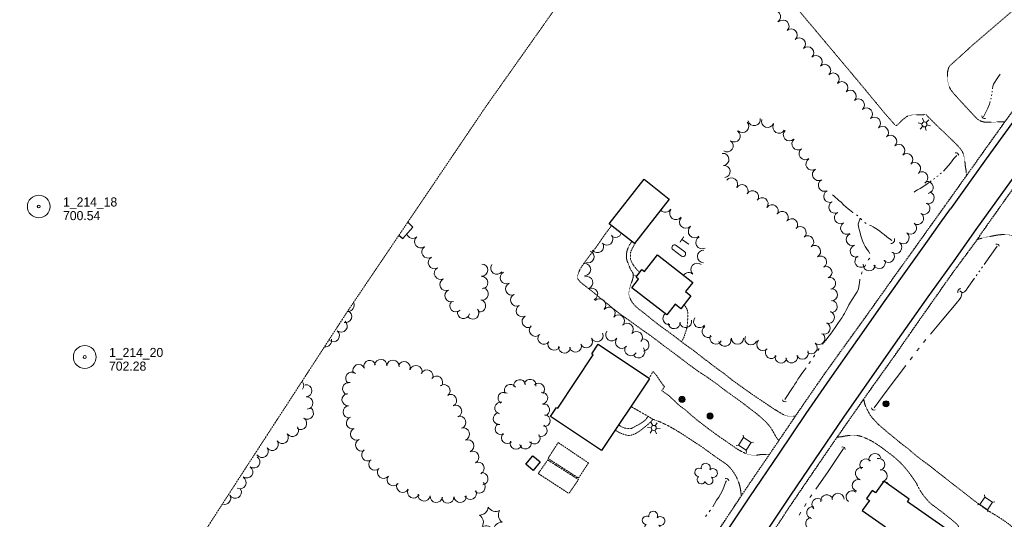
# Model space of a CAD drawing. Extents: x 863487 to 870045, y 569252 to 575761.
# Tile 59 of 66: x 868236 to 868885, y 574017 to 574346. Entities that reach past the tile are written whole.
import ezdxf
from ezdxf.enums import TextEntityAlignment as Align

# ---------------------------------------------------------------- set-up
doc = ezdxf.new("R2010")
doc.units = 0
doc.header["$LTSCALE"] = 0.005
doc.header["$MEASUREMENT"] = 0
for name, pattern in [('DGN Style 3', [37.5, 25, -12.5]), ('DGN Style 4', [56.5, 25, -12.5, 6.5, -12.5]), ('DGN Style 5', [20, 10, -10]), ('DGN Style 6', [74.75, 25, -12.5, 6.25, -12.5, 6, -12.5])]:
    doc.linetypes.add(name, pattern=pattern)
for name, color, linetype, lineweight in [('E_BLD', 241, 'Continuous', 25), ('E_BLD_Name', 241, 'Continuous', 15), ('E_DWY', 2, 'DGN Style 3', 15), ('E_LAND_Vegetation', 3, 'Continuous', 15), ('E_MAP_Limits', 3, 'DGN Style 3', 15), ('E_MAP_PassPoints', 40, 'Continuous', 15), ('E_MISCPROP', 30, 'Continuous', 15), ('E_MISCPROP_HvyLine', 241, 'Continuous', 25), ('E_MISCPROP_Railing', 30, 'Continuous', 15), ('E_PATH_Sidewalk', 2, 'DGN Style 5', 15), ('E_RDWY', 21, 'Continuous', 25), ('E_RDWY_Gravel', 21, 'DGN Style 3', 25), ('E_UTL_AboveGroundPipe', 30, 'DGN Style 4', 15), ('E_WTR', 4, 'DGN Style 6', 15)]:
    doc.layers.add(name, color=color, linetype=linetype, lineweight=lineweight)
doc.styles.add('Style-IGR_FONT_0', font='IGR_FONT_0.shx')

# ---------------------------------------------------------------- blocks, each defined once
blk = doc.blocks.new('PP')
at = {"layer": 'E_MAP_PassPoints', "color": 40, "linetype": 'Continuous', "lineweight": 0}
for radius in [7.5, 0.96]:
    blk.add_circle((0, 0), radius, dxfattribs=at)
blk = doc.blocks.new('CULVRT')
at = {"layer": 'E_MISCPROP_Railing', "color": 40, "linetype": 'Continuous', "lineweight": 0}
blk.add_arc((10, 7.5), 12.5, 216.8806, 323.1202, dxfattribs=at)
blk = doc.blocks.new('CULVRT_1')
at = {"layer": 'E_MISCPROP_Railing', "color": 40, "linetype": 'Continuous', "lineweight": 0}
blk.add_arc((10, 7.5), 12.5, 216.8786, 323.1181, dxfattribs=at)
blk = doc.blocks.new('CULVRT_2')
at = {"layer": 'E_MISCPROP_Railing', "color": 40, "linetype": 'Continuous', "lineweight": 0}
blk.add_arc((10, 7.5), 12.5, 216.8791, 323.1187, dxfattribs=at)
blk = doc.blocks.new('CULVRT_3')
at = {"layer": 'E_MISCPROP_Railing', "color": 40, "linetype": 'Continuous', "lineweight": 0}
blk.add_arc((10, 7.5), 12.5, 216.8787, 323.1183, dxfattribs=at)
blk = doc.blocks.new('CULVRT_4')
at = {"layer": 'E_MISCPROP_Railing', "color": 40, "linetype": 'Continuous', "lineweight": 0}
blk.add_arc((10, 7.5), 12.5, 216.8782, 323.1178, dxfattribs=at)
blk = doc.blocks.new('CULVRT_5')
at = {"layer": 'E_MISCPROP_Railing', "color": 40, "linetype": 'Continuous', "lineweight": 0}
blk.add_arc((10, 7.5), 12.5, 216.8785, 323.1181, dxfattribs=at)
blk = doc.blocks.new('CULVRT_6')
at = {"layer": 'E_MISCPROP_Railing', "color": 40, "linetype": 'Continuous', "lineweight": 0}
blk.add_arc((10, 7.5), 12.5, 216.8791, 323.1187, dxfattribs=at)
blk = doc.blocks.new('POLE_1')
at = {"layer": 'E_MISCPROP', "color": 20, "linetype": 'Continuous', "lineweight": 0}
for centre, radius in [((-0.01, 0.02), 2.02), ((-0.01, 0.03), 1.52), ((0, -0.01), 1.01), ((0, 0), 0.502)]:
    blk.add_circle(centre, radius, dxfattribs=at)
blk = doc.blocks.new('LTP_1')
at = {"layer": 'E_MISCPROP', "color": 20, "linetype": 'Continuous', "lineweight": 0}
for p, q in [((-1.63, 0.07), (-4.24, 0.14)), ((-0.8, 1.43), (-2, 3.73)), ((0.9, 1.42), (2.27, 3.65)), ((-0.88, -1.42), (-2.24, -3.61)), ((0.76, -1.47), (2, -3.65)), ((1.64, -0.02), (4.16, -0.09))]:
    blk.add_line(p, q, dxfattribs=at)
blk.add_circle((0, 0), 1.64, dxfattribs=at)
blk = doc.blocks.new('PED')
at = {"layer": 'E_UTL_AboveGroundPipe', "color": 101, "linetype": 'Continuous', "lineweight": 13}
for p, q in [((-3.12, 2.9), (-4.17, 3.96)), ((2.88, 2.9), (3.94, 3.96)), ((-4.18, -4.16), (-3.12, -3.1)), ((3.94, -4.16), (2.88, -3.1))]:
    blk.add_line(p, q, dxfattribs=at)
at = {"layer": 'E_UTL_AboveGroundPipe', "color": 101, "linetype": 'Continuous', "lineweight": 13, "flags": 128}
blk.add_lwpolyline([(-3.12, -3.1), (2.88, -3.1), (2.88, 2.9), (-3.12, 2.9)], close=True, dxfattribs=at)
blk = doc.blocks.new('TK5')
at = {"layer": 'E_BLD', "color": 241, "linetype": 'Continuous', "lineweight": 0}
for p, q in [((8.74, 1.85), (1.64, 1.85)), ((1.73, -1.64), (8.76, -1.65))]:
    blk.add_line(p, q, dxfattribs=at)
for centre, start, end in [((1.75, 0.11), 93.5243, 269.57162), ((8.74, 0.1), 270.70615, 89.95684)]:
    blk.add_arc(centre, 1.75, start, end, dxfattribs=at)
blk = doc.blocks.new('TA')
at = {"layer": 'E_BLD_Name', "color": 241, "linetype": 'Continuous', "lineweight": 0, "style": 'Style-IGR_FONT_0'}
blk.add_text('T', height=6, rotation=0.00011, dxfattribs=at).set_placement((-1.95, 0.22), align=Align.MIDDLE_LEFT)
blk = doc.blocks.new('POLE_2')
at = {"layer": 'E_MISCPROP', "color": 20, "linetype": 'Continuous', "lineweight": 0}
for centre, radius in [((-0.01, 0.02), 2.02), ((-0.01, 0.03), 1.52), ((0, -0.01), 1.01), ((0, 0), 0.502)]:
    blk.add_circle(centre, radius, dxfattribs=at)
blk = doc.blocks.new('PINEL')
at = {"layer": 'E_LAND_Vegetation', "color": 93, "linetype": 'Continuous', "lineweight": 0}
for centre, start, end in [((-8.14, 7.32), 275.21134, 0.97625), ((2.26, 10.71), 215.21134, 300.97625), ((-10.4, -3.39), 335.21134, 60.97625), ((10.41, 3.41), 155.21135, 240.97626), ((-2.25, -10.7), 35.21135, 120.97626), ((8.15, -7.3), 95.21135, 180.97626)]:
    blk.add_arc(centre, 5.72, start, end, dxfattribs=at)
blk = doc.blocks.new('TREE')
at = {"layer": 'E_LAND_Vegetation', "color": 93, "linetype": 'Continuous', "lineweight": 0}
for centre, radius, start, end in [((-1.47, 4.28), 2.78, 1.39463, 209.16762), ((-4.47, 0.2), 2.78, 78.07164, 279.08269), ((3.57, 2.42), 2.97, 278.42374, 139.65762), ((-2.01, -4.2), 2.61, 140.77979, 358.71239), ((3.46, -3.43), 2.97, 196.07455, 79.04782)]:
    blk.add_arc(centre, radius, start, end, dxfattribs=at)

msp = doc.modelspace()

# ---------------------------------------------------------------- linework, layer by layer
at = {"layer": 'E_DWY', "color": 51, "linetype": 'DGN Style 3', "flags": 128}
for points in [[(868701.38, 574510.18), (868713.74, 574495.14), (868733.71, 574471.77), (868748.44, 574454.88), (868780.35, 574417.19), (868815.75, 574374.9), (868849.93, 574403.14), (868878.8, 574426.92), (868892.03, 574437.97), (868909.56, 574417.06), (868934.15, 574389.67), (868927.08, 574383.65), (868910.4, 574369.73), (868892.63, 574354.15), (868865.26, 574330.71), (868848.95, 574315.92), (868848.34, 574314.63), (868847.76, 574312.48), (868847.64, 574309.48), (868847.74, 574307.08), (868848.06, 574304.42), (868848.83, 574302.31), (868849.49, 574300.85), (868850.13, 574299.85), (868850.33, 574299.59), (868851.65, 574297.95), (868852.88, 574296.54), (868854.15, 574295.2), (868856.08, 574293), (868858.64, 574290.24), (868860.66, 574288.04), (868863.12, 574285.41), (868864.06, 574284.39), (868865.3, 574283.06), (868866.49, 574281.77), (868867.28, 574281.01), (868868.27, 574280.35), (868869.85, 574279.56), (868872, 574278.97), (868873.14, 574278.87), (868873.9, 574278.89), (868885.51, 574279.24)], [(868860.04, 574243.53), (868859.86, 574247.31), (868859.45, 574249.46), (868859.27, 574251.54), (868858.94, 574254.3), (868858.61, 574255.93), (868858.08, 574258.06), (868857.53, 574259.4), (868856.51, 574260.94), (868855.19, 574262.51), (868853.06, 574264.83), (868850.61, 574267.13), (868849.01, 574268.69), (868847.33, 574270.28), (868845.56, 574272.15), (868843.32, 574274.16), (868840.51, 574276.84), (868837.93, 574279.43), (868836.01, 574281.41), (868834.42, 574283.01), (868833.78, 574283.68), (868833.4, 574283.94), (868831.98, 574283.89), (868829.67, 574283.81), (868826.65, 574283.85), (868824.59, 574283.78), (868822.04, 574283.26), (868820.36, 574282.36), (868818.34, 574280.74), (868816.81, 574279.3), (868815.81, 574278.26), (868814.66, 574277.19), (868813.81, 574276.65), (868813.08, 574277.1), (868811.86, 574278.5), (868806.63, 574284.39), (868789.22, 574305.43), (868766.01, 574333.09), (868744.15, 574359.14), (868718.62, 574389.39), (868695.07, 574417.88), (868677.76, 574439.4), (868671.64, 574446.1), (868670.8, 574447.11), (868669.48, 574448.6), (868668.4, 574449.35), (868667.02, 574450.61), (868665.99, 574451.84), (868664.13, 574454.01), (868662.77, 574455.58), (868662.23, 574456.26)], [(868736.46, 574068.95), (868734.46, 574071.9), (868733.26, 574074.09), (868732.01, 574076.28), (868731.13, 574077.7), (868729.84, 574079.34), (868728.24, 574081.1), (868726.34, 574082.91), (868723.71, 574085.32), (868720.93, 574087.56), (868718.65, 574089.26), (868715.93, 574091.35), (868713.57, 574093.16), (868711.03, 574095.09), (868707.85, 574097.38), (868705.02, 574099.42), (868702.21, 574101.42), (868699.11, 574103.68), (868696.53, 574105.76), (868693.64, 574107.86), (868691.7, 574109.27), (868688.45, 574111.47), (868686.16, 574112.97), (868683.89, 574114.39), (868681.61, 574116.04), (868679.03, 574117.95), (868676.54, 574119.69), (868674.62, 574121.27), (868672.39, 574122.95), (868669.41, 574125.18), (868665.74, 574127.98), (868663.04, 574129.92), (868660.82, 574131.53), (868658.76, 574133.12), (868655.65, 574135.49), (868653.25, 574137.33), (868651.19, 574138.85), (868649.1, 574140.32), (868646.68, 574141.92), (868645.04, 574143.08), (868643.73, 574144.05), (868642.55, 574144.9), (868640.83, 574146.21), (868639.04, 574147.47), (868637.53, 574148.59), (868636.12, 574149.57), (868634.6, 574150.65), (868632.97, 574151.78), (868630.53, 574153.6), (868628.87, 574154.92), (868628.27, 574155.41), (868626.75, 574156.57), (868624.95, 574158.15), (868623.36, 574159.41), (868621.07, 574161.18), (868619.07, 574162.8), (868617.4, 574164.22), (868615.81, 574165.52), (868614.5, 574166.64), (868612.22, 574168.43), (868610.56, 574169.7), (868609.1, 574170.88), (868607.99, 574171.73), (868607.29, 574172.25), (868606.66, 574172.79), (868605.4, 574173.99), (868604.44, 574175.06), (868603.94, 574175.9), (868603.83, 574176.96), (868604.05, 574178.28), (868604.47, 574179.47), (868605.42, 574181.75), (868606.6, 574183.71), (868607.56, 574185.23), (868608.88, 574187.08), (868610.05, 574188.59), (868611.43, 574190.43), (868612.81, 574192.27), (868614.41, 574194.3), (868616.08, 574196.54), (868617.54, 574198.56), (868618.88, 574200.54), (868620.11, 574202.33), (868621.11, 574203.76), (868621.92, 574204.96), (868623.45, 574207.02), (868624.97, 574209.02), (868626.29, 574210.78), (868626.3, 574210.78)], [(868639.63, 574200.32), (868639.58, 574200.25), (868638.65, 574198.93), (868637.91, 574197.83), (868637.37, 574196.51), (868636.9, 574195.4), (868636.54, 574194.47), (868636.3, 574193.27), (868636.05, 574191.81), (868636.03, 574189.93), (868636.27, 574188.43), (868636.62, 574187.29), (868637.17, 574186.04), (868637.88, 574184.11), (868638.64, 574182.38), (868639.13, 574181.36), (868639.77, 574180.41), (868640.33, 574179.53), (868640.52, 574178.86), (868640.61, 574178.03), (868640.52, 574176.81), (868640.16, 574175.32), (868639.63, 574173.75), (868639.04, 574172.29), (868638.52, 574170.67), (868638.03, 574168.53), (868637.64, 574166.4), (868637.74, 574165.24), (868638.1, 574164.1), (868638.45, 574162.94), (868638.84, 574162.09), (868639.38, 574161.06), (868639.72, 574160.51), (868640.21, 574159.86), (868641.14, 574158.62), (868643.2, 574156.64), (868644.92, 574155.22), (868646.83, 574153.78), (868649.28, 574151.89), (868651.4, 574150.11), (868653.44, 574148.48), (868655.05, 574147.24), (868658.25, 574144.75), (868660.98, 574142.72), (868664.24, 574140.44), (868666.15, 574139.05), (868668.92, 574136.96), (868671.3, 574135.03), (868673.57, 574133.33), (868677.44, 574130.53), (868680.36, 574128.44), (868683.02, 574126.39), (868685.29, 574124.59), (868687.63, 574122.72), (868689.21, 574121.67), (868692.4, 574119.11), (868696.6, 574115.98), (868699.98, 574113.6), (868702.97, 574111.25), (868705.73, 574108.99), (868719.64, 574099.07), (868733.88, 574089.53), (868734.57, 574089.21), (868737.39, 574087.43), (868739.06, 574086.45), (868741.33, 574085.48), (868742.88, 574085.19), (868743.82, 574085.15), (868745, 574085.16), (868747.45, 574085.14)], [(868867.42, 574201.74), (868872.13, 574202.95), (868873.23, 574203.2), (868874.85, 574203.51), (868876.44, 574203.77), (868878.32, 574204.18), (868880.46, 574204.56), (868883.12, 574204.84), (868885.78, 574204.81), (868888.25, 574204.64), (868891.4, 574204.13), (868893.57, 574203.54), (868895.58, 574202.79), (868898.08, 574201.72), (868900.34, 574200.41), (868902.33, 574198.96), (868904.49, 574197.46), (868906.29, 574196.16), (868907.85, 574194.91), (868909.66, 574193.31), (868911, 574192.13), (868912.35, 574190.77), (868913.77, 574189.28), (868914.97, 574187.91), (868915.82, 574186.96), (868931.01, 574169.46), (868946.8, 574150.41), (868961, 574132.85), (868965.26, 574126.08), (868967.76, 574118.84), (868968.85, 574113.36), (868968.54, 574111.19), (868968.28, 574108.54)], [(868730.42, 574060.07), (868725.65, 574060), (868723.42, 574059.76), (868721.33, 574059.44), (868718.53, 574059.57), (868715.94, 574060.1), (868714.36, 574060.77), (868713.28, 574061.28), (868711.4, 574062.21), (868709.1, 574063.54), (868706.26, 574065.51), (868703.54, 574067.4), (868701.15, 574069.07), (868698.66, 574070.73), (868696.04, 574072.54), (868693.72, 574074.28), (868691.44, 574075.92), (868689.69, 574077.24), (868688.27, 574078.33), (868686.75, 574079.51), (868684.51, 574081.24), (868682.16, 574083.04), (868679.48, 574085.28), (868677.22, 574087.27), (868675.48, 574088.86), (868673.95, 574090.07), (868671.32, 574091.92), (868669.95, 574093.13), (868668.64, 574094.46), (868667.21, 574095.78), (868666.38, 574096.54), (868665.42, 574097.45), (868664.87, 574097.94), (868664.09, 574098.67), (868659.44, 574102.04), (868661.19, 574104.69), (868661.05, 574104.74), (868660.09, 574105.92), (868658.99, 574107.44), (868658.02, 574108.83), (868657.28, 574109.96), (868656.63, 574111), (868655.8, 574112.18), (868654.89, 574113.24), (868654.43, 574113.74), (868654.05, 574114.11), (868653.52, 574114.57), (868651.07, 574110.24)], [(868792.38, 574096.32), (868793.31, 574092.66), (868793.69, 574091.77), (868794.33, 574090.31), (868795.05, 574088.89), (868795.77, 574087.55), (868796.59, 574086.09), (868797.35, 574085.04), (868798.18, 574084.02), (868799.13, 574082.96), (868800.34, 574081.58), (868801.51, 574080.34), (868802.83, 574079.15), (868804.43, 574077.77), (868805.83, 574076.6), (868807.46, 574075.16), (868809.08, 574073.8), (868811.17, 574072.1), (868813.21, 574070.44), (868814.72, 574069.21), (868817.15, 574067.16), (868818.8, 574065.91), (868820.63, 574064.55), (868822.32, 574063.26), (868823.98, 574061.75), (868826.95, 574059.16), (868830.5, 574056.46), (868833.16, 574054.51), (868835.42, 574052.91), (868837.8, 574051), (868840.83, 574048.57), (868843.85, 574046.24), (868847.13, 574043.65), (868849.69, 574041.63), (868853.27, 574038.84), (868855.7, 574036.96), (868858.38, 574034.9), (868860.86, 574032.99), (868863.15, 574031.18), (868864.81, 574029.88), (868865.77, 574029.2), (868867.41, 574027.94), (868869.53, 574026.31), (868871.6, 574024.81), (868873.5, 574023.49), (868876.39, 574021.68), (868878.93, 574020.17), (868881.39, 574018.66), (868883.96, 574017.01), (868886.11, 574015.49), (868887.88, 574014.23), (868889.05, 574013.24), (868890.64, 574011.54), (868891.63, 574010.38), (868892.56, 574009.13), (868893.54, 574007.6), (868893.92, 574006.58), (868894.15, 574005.62), (868894.19, 574004.33), (868893.73, 574002.51), (868893.29, 574001.16), (868892.9, 574000.16), (868892.17, 573998.63), (868891.44, 573997.07), (868890.59, 573995.24), (868889.73, 573993.54), (868888.6, 573991.5), (868887.68, 573990.04), (868886.17, 573987.84), (868884.56, 573985.4), (868882.9, 573982.91), (868881.47, 573980.68), (868880.37, 573979.1), (868879.09, 573977.01), (868878.12, 573975.58), (868877.16, 573974.1), (868876, 573972.42), (868875.16, 573971.21)], [(868711.82, 574032.69), (868711.18, 574037.33), (868710.81, 574039.09), (868710.35, 574040.61), (868709.95, 574041.81), (868709.39, 574043.11), (868709.04, 574044.05), (868708.49, 574045.26), (868707.8, 574046.48), (868706.61, 574048.34), (868705.56, 574049.81), (868704.03, 574051.55), (868702.35, 574053.17), (868700.43, 574054.63), (868698.34, 574056.02), (868696.48, 574057.22), (868694.15, 574058.94), (868691.54, 574060.75), (868689.32, 574062.38), (868687.07, 574064.07), (868685.12, 574065.43), (868683.17, 574066.69), (868681.15, 574067.93), (868678.92, 574069.44), (868677.22, 574070.57), (868675.32, 574071.8), (868673.39, 574073.13), (868671.69, 574074.17), (868670.14, 574075.08), (868668.32, 574076.22), (868666.84, 574077.08), (868665.55, 574077.83), (868664.21, 574078.59), (868662.84, 574079.27), (868661.68, 574079.8), (868660.68, 574080.29), (868659.33, 574080.91), (868657.75, 574081.64), (868655.73, 574082.44), (868654.38, 574082.87), (868653.58, 574083.1), (868653.08, 574083.35), (868651.55, 574084.43), (868650.48, 574085.06), (868648.51, 574086.19), (868646.8, 574087.13), (868644.41, 574088.5), (868642.13, 574089.79), (868640.41, 574090.79), (868639.01, 574091.54)], [(868774.94, 574071.36), (868778.02, 574071.68), (868780.5, 574072.19), (868783.44, 574072.57), (868786.05, 574072.62), (868788.64, 574072.38), (868791.11, 574071.79), (868794.85, 574070.21), (868796.77, 574069.27), (868798.57, 574068.29), (868800.6, 574067.05), (868803, 574065.43), (868804.85, 574064.08), (868807.28, 574062.23), (868809.7, 574060.42), (868812.01, 574058.65), (868814.56, 574056.43), (868816.59, 574054.54), (868818.61, 574052.46), (868820.28, 574050.53), (868822.29, 574047.94), (868824, 574045.6), (868825.37, 574043.68), (868826.48, 574042.1), (868827.25, 574040.8), (868828.22, 574038.75), (868829.83, 574035.86), (868831.24, 574033.73), (868832.63, 574031.89), (868834.07, 574030.19), (868835.76, 574028.35), (868837.23, 574027.08), (868838.63, 574026.05), (868840.17, 574024.93), (868842.24, 574023.36), (868844.98, 574021.26), (868848.26, 574018.7), (868850.88, 574016.58), (868853.39, 574014.44), (868854.77, 574012.88), (868855.14, 574010.38), (868854.61, 574008.71), (868853.79, 574006.97), (868852.83, 574005.3), (868851.96, 574003.83), (868851.06, 574002.29), (868850.12, 574000.75), (868848.76, 573998.63), (868847.59, 573996.84), (868847.58, 573996.83)], [(868604.52, 574044.38), (868584.41, 574057.33), (868591.11, 574067.82)], [(868591.11, 574067.82), (868611.06, 574054.37), (868604.5, 574044.35)], [(868598.16, 574034.23), (868578, 574047.41), (868584.23, 574056.33)], [(868584.23, 574056.33), (868604.52, 574043.41), (868598.16, 574034.23)]]:
    msp.add_lwpolyline(points, dxfattribs=at)
at = {"layer": 'E_LAND_Vegetation', "color": 93, "linetype": 'Continuous'}
for centre, radius, start, end in [((868733.67, 574348.48), 4, 303.72479, 123.70946), ((868739.21, 574342.26), 4, 312.81575, 132.80042), ((868744.64, 574336.39), 4, 312.70169, 132.68637), ((868750.07, 574330.5), 4, 312.87865, 132.86333), ((868755.52, 574324.64), 4, 312.87865, 132.86333), ((868761.09, 574318.83), 4, 314.23073, 134.21541), ((868766.69, 574313.08), 4, 314.71551, 134.70018), ((868772.32, 574307.39), 4, 314.71551, 134.70018), ((868777.96, 574301.71), 4, 314.94109, 134.92576), ((868783.55, 574296.06), 4, 313.32621, 133.31089), ((868788.99, 574290.26), 4, 312.01516, 131.99984), ((868794.29, 574284.33), 4, 310.5137, 130.49838), ((868712.69, 574276.1), 4, 223.82128, 43.80596), ((868720.32, 574280.59), 4, 192.01604, 12.00072), ((868729.1, 574279.49), 4, 161.30067, 341.28534), ((868799.49, 574278.25), 4, 310.5137, 130.49838), ((868707.05, 574269.9), 4, 235.08163, 55.06631), ((868736.52, 574275.6), 4, 150.43461, 330.41928), ((868743.45, 574270.63), 4, 133.69626, 313.68094), ((868804.82, 574272.19), 4, 312.36969, 132.35437), ((868702.47, 574263.34), 4, 235.08163, 55.06631), ((868749.09, 574264.59), 4, 126.65452, 306.6392), ((868810.19, 574266.3), 4, 311.43333, 131.41801), ((868699.65, 574254.42), 4, 275.64478, 95.62946), ((868753.87, 574258.17), 4, 126.65452, 306.6392), ((868815.49, 574260.3), 4, 311.43333, 131.41801), ((868758.35, 574251.35), 4, 122.19007, 302.17475), ((868820.79, 574254.3), 4, 311.55886, 131.54354), ((868825.95, 574248.34), 4, 308.44323, 128.42791), ((868700.43, 574246.45), 4, 275.64478, 95.62946), ((868762.64, 574244.46), 4, 119.1803, 299.16498), ((868830.69, 574242.32), 4, 298.973, 118.95768), ((868705.36, 574238.26), 4, 322.55617, 142.54084), ((868766.54, 574237.38), 4, 116.7876, 296.77228), ((868834.27, 574235.93), 4, 280.60751, 100.59219), ((868712.28, 574233.83), 4, 329.2472, 149.23188), ((868719.16, 574229.74), 4, 329.2472, 149.23188), ((868770.06, 574230.09), 4, 114.29779, 294.28247), ((868834.82, 574229.13), 4, 252.6738, 72.65848), ((868725.46, 574225.16), 4, 323.61118, 143.59586), ((868773.39, 574222.97), 4, 118.13591, 298.12059), ((868661.78, 574223.8), 4.17, 220.97851, 328.69874), ((868668.71, 574218.84), 4.17, 143.79811, 323.78279), ((868732.15, 574220.59), 4, 326.20668, 146.19136), ((868738.66, 574216.13), 4, 323.34402, 143.3287), ((868777.15, 574216), 4, 120.36917, 300.35385), ((868832.07, 574222.16), 4, 239.9418, 59.92648), ((868675.15, 574213.18), 4.17, 137.39753, 317.38221), ((868744.9, 574211.34), 4, 319.53982, 139.5245), ((868827.93, 574215.52), 4, 235.05811, 55.04279), ((868681.05, 574206.97), 4.17, 131.03137, 311.01605), ((868750.57, 574206.1), 4, 312.07339, 132.05807), ((868781.19, 574209.09), 4, 120.36917, 300.35385), ((868823.24, 574209.15), 4, 232.61001, 52.59469), ((868495.23, 574206.42), 4.04, 196.63913, 311.99057), ((868500.51, 574200.13), 4.04, 128.0277, 308.01238), ((868623.2, 574201.89), 4.04, 219.81729, 39.80197), ((868628.85, 574207.04), 4.04, 231.64551, 341.75207), ((868685.93, 574199.67), 4.17, 117.96668, 297.95136), ((868755.52, 574200.12), 4, 305.75866, 125.74334), ((868784.93, 574201.61), 4, 109.99741, 289.98209), ((868818.39, 574202.78), 4, 232.78887, 52.77354), ((868505.31, 574193.4), 4.04, 122.82782, 302.81249), ((868610.7, 574190.23), 4.04, 250.00524, 69.98991), ((868617.02, 574196.94), 4.04, 215.62399, 35.60867), ((868687.02, 574190.5), 4.17, 88.58261, 268.56729), ((868760.01, 574193.77), 4, 299.67422, 119.65889), ((868787.54, 574193.94), 4, 107.21273, 287.19741), ((868813.56, 574196.45), 4, 231.49195, 51.47663), ((868509.56, 574186.38), 4.04, 119.32651, 299.31119), ((868764.01, 574186.78), 4, 301.12346, 121.10814), ((868790.61, 574187.24), 4, 123.019, 303.00368), ((868802.7, 574186.43), 4, 204.79878, 24.78346), ((868808.76, 574190.53), 4, 221.36568, 41.35035), ((868513.52, 574179.34), 4.04, 119.32651, 299.31119), ((868540.73, 574181.43), 4.04, 268.73875, 88.72343), ((868550.69, 574182.74), 4.04, 143.91119, 323.89587), ((868608.48, 574181.82), 4.04, 269.4538, 89.43848), ((868682.66, 574181.95), 4.17, 48.97781, 228.96249), ((868767.58, 574179.99), 4, 292.59684, 112.58151), ((868796.08, 574184.97), 4, 174.87488, 354.85956), ((868517.16, 574171.97), 4.04, 115.55048, 295.53516), ((868540.79, 574173.17), 4.04, 273.77223, 93.75691), ((868556.91, 574176.46), 4.04, 118.10957, 298.09425), ((868609.95, 574173.28), 4.04, 288.06138, 108.04606), ((868677.16, 574175.66), 4.17, 48.53914, 144.34121), ((868769.96, 574172.7), 4, 284.03526, 104.01994), ((868520.46, 574164.52), 4.04, 113.67107, 293.65575), ((868541.11, 574165.73), 4.04, 257.23109, 77.21577), ((868560.45, 574169.02), 4.04, 113.47844, 293.46312), ((868613.1, 574165.57), 4.04, 295.25609, 115.24077), ((868771.1, 574165.2), 4, 273.67526, 93.65993), ((868539.32, 574157.86), 4.04, 257.23109, 77.21577), ((868563.78, 574161.71), 4.04, 114.80542, 294.7901), ((868618.42, 574158.57), 4.04, 315.79588, 135.78056), ((868771.04, 574157.47), 4, 266.41533, 86.40001), ((868451, 574150.85), 4.05, 257.60539, 67.85114), ((868452.64, 574158.27), 4.05, 270.86133, 27.03023), ((868523.74, 574157.96), 4.04, 133.95881, 313.94349), ((868534.89, 574153.16), 4.04, 220.14673, 40.13141), ((868567.45, 574154.69), 4.04, 118.94479, 298.92947), ((868624.58, 574153.06), 4.04, 321.02365, 141.00833), ((868528.74, 574153.55), 4.04, 167.37057, 347.35524), ((868571.34, 574147.59), 4.04, 118.4543, 298.43898), ((868630.78, 574147.93), 4.04, 320.10048, 140.08515), ((868664.13, 574149.54), 4, 128.53192, 277.25894), ((868664.72, 574156.32), 4, 247.331, 250.21549), ((868675.1, 574147.57), 4, 193.85589, 13.84057), ((868684.31, 574147.55), 4, 143.24118, 323.22586), ((868769.2, 574150.34), 4, 250.75554, 70.74021), ((868448.1, 574144.59), 4.05, 230.94496, 50.92964), ((868576.09, 574141.85), 4.04, 134.90326, 314.88794), ((868636.58, 574142.44), 4.04, 317.56312, 137.5478), ((868667.5, 574146.86), 4, 184.25028, 4.23496), ((868689.96, 574141.06), 4, 123.88643, 303.87111), ((868766.29, 574143.15), 4, 244.33506, 64.31974), ((868437.73, 574134.96), 4.05, 261.7134, 12.53655), ((868443, 574138.31), 4.05, 230.94496, 50.92964), ((868581.75, 574136.59), 4.04, 143.94211, 323.92679), ((868609.61, 574134.33), 4.04, 205.24819, 25.23287), ((868616.66, 574138.34), 4.04, 204.04184, 24.02651), ((868626.39, 574138.9), 4.04, 145.39418, 325.37886), ((868632.97, 574133.91), 4.04, 140.31464, 320.29932), ((868642.61, 574136.98), 4.04, 319.1645, 139.14918), ((868646.89, 574132.11), 4.04, 277.73583, 97.72051), ((868695, 574136.68), 4, 153.16298, 333.14766), ((868700.97, 574135.23), 4, 192.97413, 12.95881), ((868709.3, 574136.64), 4, 179.78659, 359.77126), ((868718.09, 574136.17), 4, 156.07896, 336.06364), ((868725.97, 574132.37), 4, 134.67337, 314.65805), ((868762.9, 574136.46), 4, 231.00364, 50.98832), ((868588.4, 574132.72), 4.04, 153.54664, 333.53132), ((868595.29, 574130.83), 4.04, 175.19796, 355.18264), ((868602.44, 574131.49), 4.04, 195.99891, 15.98359), ((868638.99, 574129.07), 4.04, 149.82259, 329.80726), ((868644.09, 574127.62), 4.04, 218.50176, 38.48644), ((868731.56, 574127.22), 4, 144.82098, 324.80566), ((868757.87, 574130.24), 4, 231.00364, 50.98832), ((868474.21, 574118.62), 4.03, 356.22861, 176.21329), ((868482.27, 574118.09), 4.03, 356.22861, 176.21329), ((868737.98, 574124.19), 4, 165.99608, 345.98076), ((868744.99, 574124.3), 4, 189.15723, 9.14191), ((868751.99, 574126.73), 4, 203.94426, 23.92894), ((868459.74, 574115.27), 4.03, 23.97861, 203.96329), ((868466.94, 574117.95), 4.03, 14.31709, 194.30177), ((868489.64, 574117.17), 4.03, 340.33157, 160.31625), ((868497.38, 574114.61), 4.03, 342.55328, 162.53796), ((868504.6, 574111.69), 4.03, 335.42705, 155.41172), ((868455.16, 574110.18), 4.03, 53.11127, 233.09595), ((868510.96, 574107.6), 4.03, 322.74392, 142.7286), ((868565.79, 574105.42), 3.88, 10.5882, 190.57288), ((868572.65, 574105.63), 3.88, 348.73325, 168.71793), ((868419.41, 574105.36), 4.05, 323.57018, 43.91594), ((868424.75, 574101.9), 4.05, 274.62266, 94.60733), ((868453.04, 574103.37), 4.03, 76.05633, 256.041), ((868515.86, 574101.97), 4.03, 307.76871, 127.75339), ((868559.6, 574102.24), 3.88, 30.99743, 210.9821), ((868578.26, 574103.07), 3.88, 313.18538, 133.17006), ((868425.41, 574093.83), 4.05, 274.62266, 94.60733), ((868452.68, 574096.11), 4.03, 95.09957, 275.08424), ((868520.16, 574095.54), 4.03, 299.31288, 119.29756), ((868555.34, 574097.08), 3.88, 57.01956, 237.00424), ((868580.38, 574097.13), 3.88, 277.96351, 97.94819), ((868425.8, 574087.24), 4.05, 236.84098, 56.82566), ((868453.39, 574088.08), 4.03, 95.09957, 275.08424), ((868523.54, 574088.45), 4.03, 293.53235, 113.51703), ((868553.26, 574090.53), 3.88, 78.84929, 258.83397), ((868581.58, 574089.35), 3.88, 281.01448, 100.99915), ((868421.37, 574080.46), 4.05, 236.84098, 56.82566), ((868455.54, 574080.77), 4.03, 107.09268, 287.07736), ((868526.26, 574081.1), 4.03, 287.58385, 107.56853), ((868552.13, 574083.53), 3.88, 96.56648, 276.55116), ((868581.99, 574082.22), 3.88, 265.05085, 85.03552), ((868415.95, 574075.79), 4.05, 214.46911, 34.45379), ((868458.25, 574073.49), 4.03, 114.82907, 294.81375), ((868528.73, 574073.4), 4.03, 288.06191, 108.04659), ((868553.48, 574076.81), 3.88, 119.30762, 299.2923), ((868579.9, 574075.77), 3.88, 241.78485, 61.76953), ((868409.28, 574071.21), 4.05, 214.46911, 34.45379), ((868557.58, 574071.03), 3.88, 136.39019, 316.37487), ((868575.28, 574070.74), 3.88, 219.27309, 39.25777), ((868395.96, 574061.96), 4.05, 214.87399, 34.85867), ((868402.6, 574066.59), 4.05, 214.87399, 34.85867), ((868461.64, 574066.17), 4.03, 114.82907, 294.81375), ((868531.56, 574065.66), 4.03, 292.84758, 112.83226), ((868563.35, 574067.26), 3.88, 157.33521, 337.31988), ((868569.54, 574067.4), 3.88, 192.68555, 12.67023), ((868390.53, 574055.07), 4.05, 234.81144, 54.79612), ((868465.66, 574059.63), 4.03, 124.72194, 304.70662), ((868534.81, 574058.13), 4.03, 296.38843, 116.37311), ((868799.83, 574056.65), 3.97, 17.19423, 197.17891), ((868802.4, 574053.42), 3.97, 287.60906, 107.59374), ((868385.86, 574048.46), 4.05, 234.81144, 54.79612), ((868470.27, 574053.56), 4.03, 136.19073, 316.17541), ((868538.35, 574050.91), 4.03, 295.66485, 115.64953), ((868790.92, 574047.45), 3.97, 77.81314, 257.79781), ((868793.9, 574053.08), 3.97, 41.01517, 220.99985), ((868381.52, 574041.35), 4.05, 241.30949, 61.29416), ((868476.02, 574048.23), 4.03, 142.36173, 322.34641), ((868482.4, 574043.31), 4.03, 142.36173, 322.34641), ((868540.85, 574044.02), 4.03, 277.9129, 97.89758), ((868803.99, 574045.88), 3.97, 295.32517, 101.52142), ((868488.68, 574038.92), 4.03, 152.91977, 332.90445), ((868539.04, 574038.53), 4.03, 228.51453, 48.49921), ((868788.89, 574039.56), 3.97, 71.73249, 251.71717), ((868803.99, 574045.88), 3.97, 281.53674, 292.67813), ((868805.39, 574038.19), 3.97, 88.7135, 98.46463), ((868805.39, 574038.19), 3.97, 27.77286, 81.84732), ((868371.33, 574031.11), 4.05, 248.9283, 29.9406), ((868378.35, 574035.15), 4.05, 209.95592, 29.9406), ((868495.86, 574035.25), 4.03, 152.91977, 332.90445), ((868502.8, 574033.29), 4.03, 172.96026, 352.94494), ((868510.81, 574032.3), 4.03, 172.96026, 352.94494), ((868518.43, 574031.82), 4.03, 183.85094, 3.83562), ((868526.49, 574032.36), 4.03, 183.85094, 3.83562), ((868533.26, 574034.33), 4.03, 207.04098, 27.02565), ((868768.06, 574029.51), 3.97, 11.10385, 191.08853), ((868775.53, 574030.44), 3.97, 0.74584, 180.73052), ((868784.81, 574032.08), 3.97, 52.11725, 232.10192), ((868758.8, 574021.58), 3.97, 79.92187, 259.90655), ((868762.26, 574027.03), 3.97, 46.9413, 226.92598), ((868758.17, 574014.45), 3.97, 99.01498, 278.99965)]:
    msp.add_arc(centre, radius, start, end, dxfattribs=at)
at = {"layer": 'E_MAP_Limits', "color": 73, "linetype": 'DGN Style 3', "flags": 128}
msp.add_lwpolyline([(868659.27, 574452.19), (868640.89, 574427.01), (868543.41, 574289.16), (868452.22, 574154.15), (868382, 574046.11), (868292.71, 573907.76), (868179.52, 573733.35), (868148.95, 573689.06)], dxfattribs=at)
at = {"layer": 'E_MISCPROP_HvyLine', "color": 241, "linetype": 'Continuous', "flags": 128}
for points in [[(868624.73, 574212.01), (868647.7, 574241.29), (868664.29, 574228.27), (868641.32, 574199)], [(868656.63, 574191.46), (868679.8, 574173.4), (868675.06, 574167.31), (868678.54, 574164.6), (868671.84, 574156), (868668.09, 574158.93), (868662.62, 574151.91), (868639.67, 574169.8), (868644.12, 574175.5), (868642.43, 574176.82), (868646.33, 574181.81), (868648.06, 574180.46)], [(868650.63, 574108.96), (868619.69, 574062.56), (868585.99, 574085.03), (868589.98, 574091.02), (868590.81, 574090.46), (868614.23, 574125.59), (868613.29, 574126.21), (868617.55, 574132.59), (868651.35, 574110.04)], [(868574.44, 574059.17), (868579.33, 574055.06), (868574.62, 574049.47), (868569.73, 574053.58)], [(868826.29, 573999.64), (868834.61, 573993.77), (868846.68, 574010.88), (868821.26, 574028.81), (868822.44, 574030.49), (868805.61, 574042.35), (868800.15, 574034.61), (868797.99, 574036.13), (868794.29, 574030.9), (868796.14, 574029.59), (868791.48, 574022.99), (868806.75, 574012.22), (868803.86, 574008.13), (868822.84, 573994.75)]]:
    msp.add_lwpolyline(points, close=True, dxfattribs=at)
msp.add_lwpolyline([(868486.17, 574204.42), (868488.66, 574202.22), (868495.43, 574209.86), (868491.94, 574212.95)], dxfattribs=at)
at = {"layer": 'E_PATH_Sidewalk', "color": 51, "linetype": 'DGN Style 5', "flags": 128}
for points in [[(868642.78, 574200.85), (868641.95, 574199.27), (868641.52, 574198.46), (868640.53, 574196.83), (868639.87, 574195.66), (868639.29, 574194.45), (868638.83, 574193.06), (868638.73, 574192.25), (868638.67, 574191.05), (868638.69, 574189.95), (868638.87, 574188.45), (868639.61, 574186.57), (868640.28, 574185.27), (868641.03, 574184.24), (868641.81, 574183.19), (868643.22, 574181.47), (868644.58, 574180.28), (868644.92, 574180.02)], [(868640.6, 574178.11), (868642.69, 574177.76), (868643.01, 574177.56)], [(868673.97, 574158.73), (868674.72, 574157.83), (868675.54, 574156.57), (868675.73, 574156.14), (868676.65, 574153.76), (868676.52, 574150.18), (868676.13, 574144.54), (868675.69, 574142.46), (868674.74, 574139.51), (868674.17, 574137.75), (868673.7, 574136.53), (868672.25, 574134.31)], [(868650.32, 574085.15), (868648.91, 574083.06), (868648.27, 574082.45), (868647.33, 574081.68), (868646.27, 574080.95), (868644.95, 574080.11), (868643.52, 574079.32), (868641.77, 574078.35), (868640.61, 574077.77), (868639.44, 574077.17), (868638.61, 574076.99), (868637.52, 574076.97), (868636.12, 574077.15), (868634.78, 574077.45), (868633.35, 574078.01), (868631.66, 574078.99), (868630.93, 574079.42)], [(868628.65, 574076), (868629.71, 574075.33), (868631.26, 574074.5), (868633.06, 574073.67), (868634.73, 574073.06), (868636.73, 574072.58), (868638.52, 574072.54), (868640.27, 574072.96), (868641.75, 574073.56), (868643.88, 574074.77), (868645.76, 574076.13), (868647.36, 574077.41), (868648.83, 574078.57), (868650.59, 574080.06), (868652.02, 574081.43), (868652.91, 574082.37), (868653.22, 574082.72), (868653.95, 574082.99)]]:
    msp.add_lwpolyline(points, dxfattribs=at)
at = {"layer": 'E_RDWY', "color": 21, "linetype": 'Continuous', "flags": 128}
for points in [[(869092.32, 574576.23), (869079.31, 574552.73), (869069.05, 574534.11), (869062.38, 574521.91), (869052.53, 574503.85), (869047.78, 574495.76), (869023.93, 574462.76), (868992.85, 574419.87), (868970.35, 574389.04), (868946.1, 574355.77), (868923.05, 574323.88), (868890.53, 574278.77), (868873.13, 574254.8), (868849.57, 574221.78)], [(868866.64, 574208.14), (868903.33, 574259.33), (868924.95, 574289.39), (868941.68, 574312.47), (868961.6, 574339.92), (868984.03, 574370.79)], [(868477.46, 573663.56), (868495.89, 573692), (868514.98, 573721.53), (868536.35, 573754.66), (868551.27, 573777.67), (868571.23, 573808.3), (868592.74, 573841.5), (868609.3, 573866.92), (868623.59, 573888.99), (868638.45, 573911.81), (868656.53, 573939.61), (868674.3, 573966.81), (868699.38, 574004.93), (868717.49, 574032), (868736.45, 574060.18), (868754.52, 574087.02), (868770.24, 574109.85), (868788.49, 574135.63), (868806.61, 574161.48), (868821.29, 574182.13), (868834.37, 574200.44), (868842.83, 574212.3), (868849.57, 574221.78)], [(868507.33, 573669.34), (868524.53, 573696.08), (868547.79, 573731.65), (868568.64, 573763.77), (868585.5, 573789.88), (868604.25, 573818.81), (868620.79, 573844.33), (868639.57, 573873.3), (868659.69, 573904.34), (868681.57, 573938.04), (868697.72, 573962.97), (868703.59, 573971.66), (868724.11, 574002.88), (868744.44, 574033.2), (868760.23, 574056.49), (868779.33, 574084.55), (868796.05, 574108.51), (868814.93, 574135.52), (868834.86, 574163.75), (868851.93, 574187.65), (868866.64, 574208.14)]]:
    msp.add_lwpolyline(points, dxfattribs=at)
at = {"layer": 'E_RDWY_Gravel', "color": 21, "linetype": 'DGN Style 3', "flags": 128}
for points in [[(868869.52, 574205.05), (868899.43, 574247.29), (868919.05, 574274.52), (868941.3, 574304.86), (868957.59, 574327.44), (868975.65, 574352.35), (868992.34, 574375.58), (869007.41, 574396.43), (869022.43, 574416.81), (869039.69, 574440.43), (869050.44, 574454.89), (869065.21, 574474.86), (869086.71, 574502.57), (869102.77, 574522.8), (869111.56, 574534.04), (869124.01, 574549.63), (869135.41, 574564.18), (869147.72, 574579.85), (869172.8, 574615.63), (869192.84, 574643.29), (869212.28, 574673.91), (869233.92, 574705.34), (869260.04, 574741.59), (869276.13, 574763.01), (869295.99, 574788.97), (869310.66, 574807.24), (869327.99, 574828.47), (869345.92, 574848.94), (869373.6, 574881.51), (869397.35, 574909.09), (869416.24, 574930.96)], [(868846.76, 574224.9), (868885.21, 574278.83), (868909.58, 574312.15), (868921.24, 574328.28), (868938.57, 574352.45), (868953.13, 574372.66), (868968, 574392.91), (868986.46, 574417.87), (869000.37, 574437.23), (869020.83, 574465.28), (869036.59, 574487.05), (869043.88, 574496.98), (869047.87, 574502.38), (869052.17, 574509.73), (869060.41, 574525.05), (869074.74, 574550.94), (869083.62, 574566.86), (869090.24, 574577.42)], [(868347.07, 573490.01), (868373.5, 573521.02), (868387.94, 573539.37), (868398.97, 573552.08), (868414.07, 573573.45), (868425.51, 573591.24), (868436.97, 573609.77), (868446.95, 573624.99), (868465.95, 573654.33), (868481.88, 573678.5), (868503.51, 573711.9), (868514.09, 573728.18), (868528.47, 573750.29), (868546.6, 573778.09), (868564.56, 573805.63), (868582.78, 573834.12), (868605.13, 573868.65), (868625.3, 573900.4), (868649.82, 573937.75), (868664.43, 573960.54), (868682.23, 573987.7), (868699.47, 574014.13), (868715.53, 574038.27), (868732.65, 574063.35), (868752.64, 574092.78), (868766.24, 574112.52), (868795.13, 574152.6), (868812.02, 574176.38), (868825.76, 574195.53), (868846.76, 574224.9)], [(868380.08, 573461.41), (868398.9, 573488.96), (868411.64, 573508.34), (868429.24, 573539.89), (868443.54, 573563.39), (868463.27, 573594.55), (868483.11, 573625.84), (868501.18, 573653.99), (868516.8, 573677.98), (868530.94, 573699.71), (868551.71, 573731.09), (868572.42, 573763.35), (868588.96, 573789.69), (868614.08, 573828.72), (868638.01, 573865.01), (868660.96, 573899.05), (868675.51, 573921.69), (868693.44, 573949.96), (868706.42, 573970.39), (868728.81, 574002.9), (868742.9, 574024.46), (868758.65, 574047.57), (868773.93, 574069.92), (868787.17, 574088.86), (868795.3, 574100.51), (868812.34, 574124.35), (868830.76, 574150.78), (868850.79, 574179.26), (868867.67, 574202.08), (868869.52, 574205.05)]]:
    msp.add_lwpolyline(points, dxfattribs=at)
at = {"layer": 'E_WTR', "color": 161, "linetype": 'Continuous', "flags": 128}
for points in [[(868877.35, 574300.91), (868877.38, 574301.19), (868877.44, 574302.41), (868877.45, 574302.54), (868877.91, 574303.89), (868878.74, 574305.41), (868879.95, 574307.14), (868881.23, 574308.99), (868882.4, 574310.59)], [(868877.03, 574298.63), (868877.09, 574298.95), (868877.15, 574299.39)], [(868871.46, 574282.4), (868874.22, 574288.24), (868875.24, 574290.88), (868875.84, 574292.62)], [(868876.28, 574294.09), (868876.47, 574294.83)], [(868876.68, 574296.35), (868876.79, 574297.11)], [(868853.74, 574257.02), (868851.85, 574255.04), (868849.51, 574251.84), (868845.27, 574246.91), (868845.01, 574246.68)], [(868843.61, 574245.43), (868843.55, 574245.38), (868842.89, 574244.84)], [(868836.99, 574240.23), (868836.13, 574239.58), (868835.18, 574238.89), (868834.1, 574238.16), (868832.92, 574237.34), (868830.64, 574235.91), (868829.63, 574235.34), (868827.89, 574234.35), (868826.1, 574233.27), (868825.57, 574232.93)], [(868839.24, 574241.91), (868838.49, 574241.35)], [(868841.43, 574243.66), (868840.7, 574243.07)], [(868785.55, 574219.4), (868785.32, 574219.53), (868784.16, 574220.23), (868782.99, 574221.07), (868782.15, 574221.86), (868780.64, 574223.25), (868779.21, 574224.56), (868777.48, 574226.17), (868776.08, 574227.41), (868774.86, 574228.49), (868773.81, 574229.39), (868772.78, 574230.33), (868771.9, 574231.1)], [(868788.53, 574217.19), (868787.59, 574217.99)], [(868790.08, 574215.62), (868788.87, 574211.66), (868788.96, 574210.2), (868789.27, 574209.09), (868789.5, 574208.21), (868789.86, 574206.91), (868790.38, 574205.01), (868790.79, 574203.38), (868791.17, 574202.12), (868791.64, 574200.81), (868792.49, 574198.84), (868793.5, 574196.96), (868794.63, 574195.13), (868795.63, 574194.02), (868796.45, 574192.48)], [(868791.16, 574214.55), (868790.43, 574215.27), (868790.28, 574215.42)], [(868794.1, 574212.28), (868793.4, 574212.72), (868793.07, 574212.96)], [(868811.04, 574200.87), (868807.77, 574203.32), (868805.82, 574204.94), (868804.67, 574205.84), (868803.11, 574207.15), (868801.59, 574208.23), (868800.53, 574208.85), (868799.38, 574209.49), (868798.61, 574209.88), (868797.07, 574210.79), (868796.31, 574211.13)], [(868880.41, 574197.21), (868871.91, 574185.2)], [(868796.48, 574189.33), (868795.62, 574188.41), (868795.36, 574188.03)], [(868793.68, 574185.02), (868793.11, 574183.8), (868792.94, 574183.46)], [(868868.98, 574181.06), (868868.39, 574180.23)], [(868870.73, 574183.54), (868870.15, 574182.72)], [(868789.92, 574175.4), (868789.62, 574173.14), (868789.23, 574170.56), (868788.89, 574169.07), (868788.19, 574167.21), (868786.9, 574165.08), (868784.85, 574162.01), (868783.76, 574160.25), (868782.65, 574158.5), (868781.97, 574157.14), (868780.96, 574155.09), (868780.06, 574153.41), (868779.76, 574152.92)], [(868791.48, 574180.33), (868791.29, 574179.93), (868790.87, 574178.72)], [(868865.45, 574176.1), (868860.61, 574169.31), (868860.36, 574168.93), (868859.9, 574168.31), (868858.82, 574167.17), (868858.44, 574166.96), (868858, 574166.77), (868857.55, 574166.73), (868857.17, 574166.76), (868855.67, 574167.75)], [(868867.22, 574178.57), (868866.63, 574177.75)], [(868836.5, 574139.32), (868844.22, 574148.53), (868854.48, 574160.76), (868855.2, 574161.59), (868856.01, 574162.71), (868856.38, 574163.33), (868857.38, 574166.75)], [(868779.76, 574152.92), (868778.92, 574151.52), (868778.21, 574150.32), (868776.93, 574148.43), (868775.37, 574146.19), (868773.71, 574143.71), (868772.1, 574141.52), (868770.44, 574139.18), (868768.89, 574137.07), (868767.6, 574135.54), (868765.67, 574133.22), (868765.2, 574132.59)], [(868831.87, 574133.81), (868833.41, 574135.65)], [(868763.15, 574129.81), (868762.41, 574128.79), (868762.14, 574128.4)], [(868827.41, 574128.16), (868828.87, 574130.07)], [(868760.22, 574125.53), (868759.96, 574125.1), (868759.27, 574124.09)], [(868823.05, 574122.43), (868824.51, 574124.34)], [(868754.41, 574116.96), (868753.16, 574115.37), (868751.6, 574113.24), (868750.26, 574111.33), (868749.08, 574109.55), (868748.05, 574107.88), (868747.05, 574106.32), (868746.15, 574104.8), (868745.42, 574103.79), (868740.47, 574096.18)], [(868757.34, 574121.23), (868756.57, 574120.1), (868756.37, 574119.8)], [(868799.27, 574090.79), (868807.79, 574102.39), (868820.15, 574118.61)], [(868760.79, 574037.02), (868768.99, 574048.67), (868779.12, 574063.93)], [(868702.03, 574042.61), (868701.44, 574041.79), (868701.1, 574040.92), (868700.69, 574039.63), (868700.24, 574038.4), (868699.41, 574036.29), (868698.03, 574033.76), (868696.92, 574031.91), (868695.53, 574029.77), (868694.14, 574027.48), (868692.92, 574025.54)], [(868756.91, 574031.51), (868758.2, 574033.35)], [(868753.39, 574025.77), (868754.54, 574027.7)], [(868689.02, 574020.1), (868688.2, 574019.03)], [(868691.43, 574023.31), (868691.05, 574022.77), (868690.64, 574022.23)], [(868749.94, 574019.99), (868751.09, 574021.92)]]:
    msp.add_lwpolyline(points, dxfattribs=at)

# ---------------------------------------------------------------- block references
at = {"layer": 'E_BLD', "color": 241, "linetype": 'Continuous', "xscale": 1.000002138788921, "yscale": 1.000002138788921, "zscale": 1.000002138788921, "rotation": 142.6996898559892}
msp.add_blockref('TK5', (868674.84, 574191.13), dxfattribs=at)
at = {"layer": 'E_BLD_Name', "color": 241, "linetype": 'Continuous', "rotation": 55.63090843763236}
msp.add_blockref('TA', (868674.73, 574199.61), dxfattribs=at)
at = {"layer": 'E_LAND_Vegetation', "color": 93, "linetype": 'Continuous', "rotation": 54.65058595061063}
for name, p in [('TREE', (868688.25, 574046.87)), ('PINEL', (868546.77, 574017.7)), ('TREE', (868653.62, 574015.26))]:
    msp.add_blockref(name, p, dxfattribs=at)
at = {"layer": 'E_MAP_PassPoints', "color": 40, "linetype": 'Continuous'}
for p in [(868248.86, 574223.37), (868279.16, 574124.18)]:
    msp.add_blockref('PP', p, dxfattribs=at)
at = {"layer": 'E_MISCPROP', "color": 20, "linetype": 'Continuous', "xscale": 1.000001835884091, "yscale": 1.000001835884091, "zscale": 1.000001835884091, "rotation": 48.68554361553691}
msp.add_blockref('LTP_1', (868832.44, 574277.49), dxfattribs=at)
at = {"layer": 'E_MISCPROP', "color": 20, "linetype": 'Continuous'}
for name, p, rotation in [('POLE_1', (868672.73, 574096.2), 57.06488581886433), ('POLE_2', (868807.15, 574093.33), 55.63090843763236), ('POLE_1', (868691.25, 574085.31), 57.06488581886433), ('LTP_1', (868654.09, 574077.45), 57.06488581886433)]:
    msp.add_blockref(name, p, dxfattribs=dict(at, rotation=rotation))
at = {"layer": 'E_MISCPROP_Railing', "color": 40, "linetype": 'Continuous'}
for name, p, xscale, yscale, zscale, rotation in [('CULVRT_5', (868870.31, 574283.07), 0.14696616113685, 0.14696616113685, 0.14696616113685, 323.6061099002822), ('CULVRT_6', (868855.01, 574257.14), 0.1382469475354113, 0.1382469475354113, 0.1382469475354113, 146.7750801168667), ('CULVRT_1', (868810.38, 574199.01), 0.2016163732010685, 0.2016163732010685, 0.2016163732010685, 54.82368026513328), ('CULVRT_2', (868881.78, 574197.23), 0.1287057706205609, 0.1287057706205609, 0.1287057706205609, 149.2808374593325), ('CULVRT', (868856.44, 574169.28), 0.1730430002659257, 0.1730430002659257, 0.1730430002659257, 235.4644780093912), ('CULVRT_5', (868738.89, 574096.02), 0.1329356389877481, 0.1329356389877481, 0.1329356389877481, 336.9268521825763), ('CULVRT_4', (868797.63, 574090.79), 0.1353549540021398, 0.1353549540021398, 0.1353549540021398, 326.986213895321), ('CULVRT_3', (868780.23, 574063.28), 0.1402351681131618, 0.1402351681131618, 0.1402351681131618, 145.8856794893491), ('CULVRT_6', (868703.5, 574042.54), 0.1430995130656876, 0.1430995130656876, 0.1430995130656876, 148.6039320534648)]:
    msp.add_blockref(name, p, dxfattribs=dict(at, xscale=xscale, yscale=yscale, zscale=zscale, rotation=rotation))
at = {"layer": 'E_UTL_AboveGroundPipe', "color": 101, "linetype": 'Continuous', "rotation": 55.63090843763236}
for p in [(868714.09, 574067.12), (868873.12, 574027.91)]:
    msp.add_blockref('PED', p, dxfattribs=at)

# ---------------------------------------------------------------- texts
at = {"layer": 'E_MAP_PassPoints', "color": 40, "linetype": 'Continuous', "style": 'Style-IGR_FONT_0'}
for s, p in [('1_214_18', (868264.86, 574223.37)), ('700.54', (868264.86, 574214.37)), ('1_214_20', (868295.16, 574124.18)), ('702.28', (868295.16, 574115.18))]:
    msp.add_text(s, height=6, dxfattribs=at).set_placement(p)

doc.saveas('drawing.dxf')
